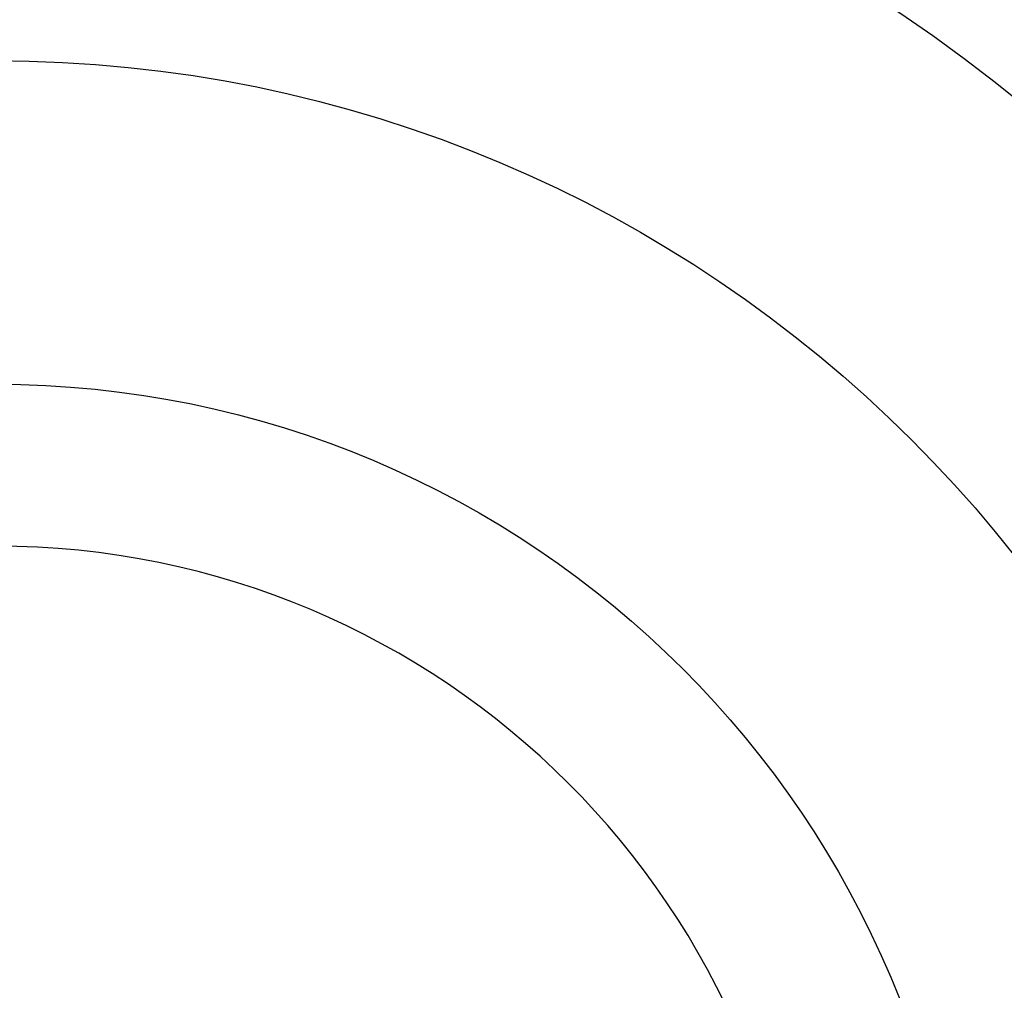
# Model space of a CAD drawing. Header units: millimetres. Extents: x 309 to 494, y 52 to 496.
# Tile 66 of 71: x 402 to 423, y 98 to 119. Entities that reach past the tile are written whole.
import ezdxf

# ---------------------------------------------------------------- set-up
doc = ezdxf.new("R2010")
doc.units = ezdxf.units.MM
doc.header["$LTSCALE"] = 47.498
doc.layers.get('0').update_dxf_attribs({"linetype": 'CONTINUOUS'})
doc.layers.add('KONSTR_EL', color=7, linetype='CONTINUOUS')

msp = doc.modelspace()

# ---------------------------------------------------------------- linework, layer by layer
at = {"color": 7, "linetype": 'CONTINUOUS'}
for radius, start, end in [(79, 16.16957, 163.83043), (65, 7.06971, 172.93029)]:
    msp.add_arc((401.351, 90.805), radius, start, end, dxfattribs=at)
at = {"layer": 'KONSTR_EL', "color": 4, "linetype": 'CONTINUOUS'}
for radius in [34, 27.2, 20.4]:
    msp.add_circle((401.351, 90.805), radius, dxfattribs=at)
msp.add_arc((401.351, 90.805), 17, 180, 90, dxfattribs=at)

doc.saveas('drawing.dxf')
